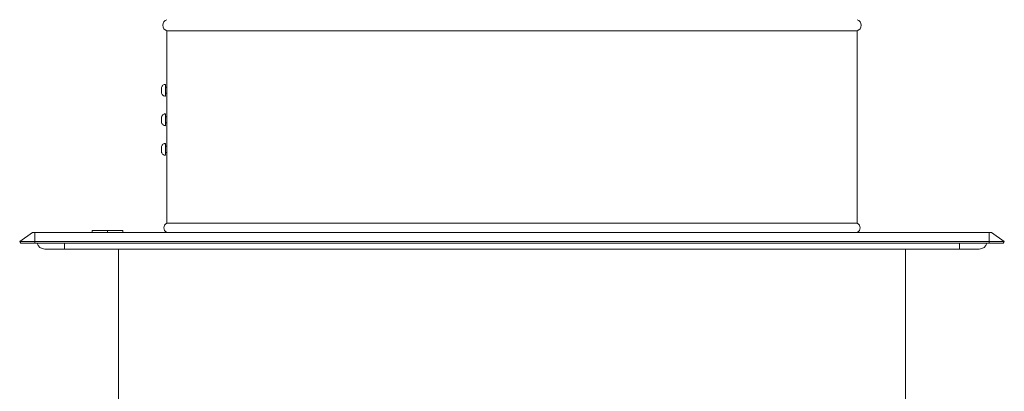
# Model space of a CAD drawing. Header units: millimetres. Extents: x -8040 to 8760, y -10081 to -7111.
# Tile 10 of 22: x 5442 to 5517, y -7731 to -7702. Entities that reach past the tile are written whole.
import ezdxf

# ---------------------------------------------------------------- set-up
doc = ezdxf.new("R2010")
doc.units = ezdxf.units.MM
doc.layers.add('PG_WIDOKOWE_CIENKIE', color=1, linetype='Continuous', lineweight=18)
doc.layers.add('PG_WYPOSAŻENIE', color=1, linetype='Continuous', lineweight=18)

# ---------------------------------------------------------------- blocks, each defined once
blk = doc.blocks.new('Darco')
at = {"extrusion": (0, 1, 0)}
for p, q in [((218.748, -885.198), (183.658, -885.198)), ((183.658, -885.198), (183.658, -888.05)), ((218.748, -885.198), (218.748, -894.974)), ((183.589, -888.06), (183.659, -888.06)), ((183.589, -888.37), (183.659, -888.37)), ((183.658, -888.38), (183.658, -889.55)), ((183.589, -889.56), (183.659, -889.56)), ((183.589, -889.87), (183.659, -889.87)), ((183.658, -889.88), (183.658, -891.05)), ((183.589, -891.06), (183.659, -891.06)), ((183.589, -891.37), (183.659, -891.37)), ((183.658, -891.38), (183.658, -894.974)), ((183.658, -894.974), (201.203, -894.974)), ((201.203, -894.974), (218.748, -894.974)), ((176.838, -895.432), (176.182, -895.891)), ((176.838, -895.432), (176.953, -895.432)), ((176.953, -895.432), (176.953, -895.891)), ((176.953, -895.432), (225.453, -895.432)), ((179.861, -895.432), (179.861, -895.332)), ((180.643, -895.432), (180.643, -895.332)), ((181.425, -895.432), (181.425, -895.332)), ((225.453, -895.432), (225.453, -895.891)), ((225.453, -895.432), (225.569, -895.432)), ((225.569, -895.432), (226.225, -895.891)), ((176.182, -895.891), (176.239, -895.973)), ((176.182, -895.891), (176.953, -895.891)), ((176.239, -895.973), (176.953, -895.973)), ((176.953, -895.891), (176.953, -895.973)), ((176.953, -895.891), (225.453, -895.891)), ((176.953, -895.973), (225.453, -895.973)), ((178.453, -896.282), (178.453, -895.973)), ((223.953, -896.282), (223.953, -895.973)), ((225.453, -895.891), (225.453, -895.973)), ((225.453, -895.891), (226.225, -895.891)), ((225.453, -895.973), (226.167, -895.973)), ((226.225, -895.891), (226.167, -895.973)), ((178.453, -896.282), (177.453, -896.282)), ((178.453, -896.282), (223.953, -896.282)), ((224.953, -896.282), (223.953, -896.282))]:
    blk.add_line(p, q, dxfattribs=at)
for centre, radius, start, end in [((183.758, -884.915), 0.3, 109.4712, 250.5288), ((218.648, -884.915), 0.3, 289.4712, 70.5288), ((183.758, -895.203), 0.25, 113.5782, 246.4218), ((218.648, -895.203), 0.25, 293.5782, 66.4218), ((177.453, -895.882), 0.4, 193.1437, 270), ((224.953, -895.882), 0.4, 270, 346.8563)]:
    blk.add_arc(centre, radius, start, end)
for centre, major_axis, start_param, end_param in [((183.589, -888.215), (0, -0.3), 2.113749, 4.712389), ((183.589, -888.215), (0, 0.155), 0, 3.141593), ((183.589, -888.215), (0, -0.3), 4.712389, 7.311029), ((183.589, -889.715), (0, -0.3), 2.113749, 4.712389), ((183.589, -889.715), (0, 0.155), 0, 3.141593), ((183.589, -889.715), (0, -0.3), 4.712389, 7.311029), ((183.589, -891.215), (0, -0.3), 2.113749, 4.712389), ((183.589, -891.215), (0, 0.155), 0, 3.141593), ((183.589, -891.215), (0, -0.3), 4.712389, 7.311029)]:
    blk.add_ellipse(centre, major_axis=major_axis, ratio=0.000142, start_param=start_param, end_param=end_param)
for points, knots in [([(183.589, -888.515), (183.568, -888.515), (183.546, -888.511), (183.505, -888.498), (183.486, -888.487), (183.452, -888.462), (183.437, -888.446), (183.413, -888.411), (183.403, -888.392), (183.394, -888.361), (183.392, -888.351), (183.39, -888.335), (183.39, -888.33), (183.389, -888.322), (183.389, -888.32), (183.389, -888.318), (183.389, -888.318), (183.389, -888.317), (183.389, -888.317), (183.389, -888.317), (183.389, -888.316), (183.389, -888.316), (183.389, -888.316), (183.389, -888.315), (183.389, -888.315), (183.389, -888.315), (183.389, -888.315), (183.389, -888.313), (183.389, -888.311), (183.389, -888.305), (183.389, -888.299), (183.389, -888.284), (183.389, -888.276), (183.389, -888.258), (183.389, -888.248), (183.389, -888.227), (183.389, -888.216), (183.389, -888.195), (183.389, -888.185), (183.389, -888.165), (183.389, -888.156), (183.389, -888.14), (183.389, -888.133), (183.389, -888.123), (183.389, -888.119), (183.389, -888.116), (183.389, -888.115), (183.389, -888.114), (183.389, -888.114), (183.389, -888.114), (183.389, -888.113), (183.389, -888.113), (183.389, -888.113), (183.389, -888.111), (183.389, -888.11), (183.389, -888.108), (183.389, -888.107), (183.39, -888.103), (183.39, -888.1), (183.391, -888.087), (183.393, -888.077), (183.4, -888.047), (183.408, -888.027), (183.431, -887.991), (183.445, -887.974), (183.478, -887.947), (183.497, -887.936), (183.537, -887.921), (183.558, -887.916), (183.582, -887.915), (183.586, -887.915), (183.589, -887.915)], [0, 0, 0, 0, 0.648583, 0.648583, 1.28545, 1.28545, 1.922737, 1.922737, 2.560009, 2.560009, 2.875558, 2.875558, 3.034935, 3.034935, 3.094739, 3.094739, 3.104241, 3.104241, 3.112296, 3.112296, 3.120401, 3.120401, 3.136786, 3.136786, 3.168907, 3.168907, 3.241284, 3.241284, 3.459508, 3.459508, 3.801847, 3.801847, 4.121441, 4.121441, 4.440501, 4.440501, 4.759365, 4.759365, 5.078184, 5.078184, 5.397021, 5.397021, 5.715967, 5.715967, 6.035345, 6.035345, 6.19611, 6.19611, 6.213544, 6.213544, 6.221637, 6.221637, 6.229726, 6.229726, 6.262572, 6.262572, 6.294588, 6.294588, 6.390632, 6.390632, 6.679389, 6.679389, 7.323547, 7.323547, 7.960565, 7.960565, 8.597847, 8.597847, 9.235119, 9.235119, 9.33575, 9.33575, 9.33575, 9.33575]), ([(183.658, -888.05), (183.658, -888.05), (183.658, -888.051), (183.659, -888.055), (183.659, -888.058), (183.659, -888.067), (183.659, -888.072), (183.659, -888.084), (183.659, -888.091), (183.659, -888.106), (183.659, -888.114), (183.659, -888.132), (183.659, -888.142), (183.659, -888.162), (183.659, -888.173), (183.659, -888.194), (183.659, -888.205), (183.659, -888.215)], [7.483251, 7.483251, 7.483251, 7.483251, 7.769212, 7.769212, 8.079981, 8.079981, 8.390749, 8.390749, 8.701518, 8.701518, 9.012286, 9.012286, 9.323055, 9.323055, 9.633823, 9.633823, 9.944592, 9.944592, 9.944592, 9.944592]), ([(183.659, -888.215), (183.659, -888.225), (183.659, -888.236), (183.659, -888.257), (183.659, -888.268), (183.659, -888.288), (183.659, -888.298), (183.659, -888.316), (183.659, -888.324), (183.659, -888.339), (183.659, -888.346), (183.659, -888.358), (183.659, -888.363), (183.659, -888.372), (183.659, -888.375), (183.658, -888.379), (183.658, -888.38), (183.658, -888.38)], [0, 0, 0, 0, 0.310768, 0.310768, 0.621537, 0.621537, 0.932305, 0.932305, 1.243074, 1.243074, 1.553842, 1.553842, 1.864611, 1.864611, 2.175379, 2.175379, 2.461341, 2.461341, 2.461341, 2.461341]), ([(183.589, -890.015), (183.568, -890.015), (183.546, -890.011), (183.505, -889.998), (183.486, -889.987), (183.452, -889.962), (183.437, -889.946), (183.413, -889.911), (183.403, -889.892), (183.394, -889.861), (183.392, -889.851), (183.39, -889.835), (183.39, -889.83), (183.389, -889.822), (183.389, -889.82), (183.389, -889.818), (183.389, -889.818), (183.389, -889.817), (183.389, -889.817), (183.389, -889.817), (183.389, -889.816), (183.389, -889.816), (183.389, -889.816), (183.389, -889.815), (183.389, -889.815), (183.389, -889.815), (183.389, -889.815), (183.389, -889.813), (183.389, -889.811), (183.389, -889.805), (183.389, -889.799), (183.389, -889.784), (183.389, -889.776), (183.389, -889.758), (183.389, -889.748), (183.389, -889.727), (183.389, -889.716), (183.389, -889.695), (183.389, -889.685), (183.389, -889.665), (183.389, -889.656), (183.389, -889.64), (183.389, -889.633), (183.389, -889.623), (183.389, -889.619), (183.389, -889.616), (183.389, -889.615), (183.389, -889.614), (183.389, -889.614), (183.389, -889.614), (183.389, -889.613), (183.389, -889.613), (183.389, -889.613), (183.389, -889.611), (183.389, -889.61), (183.389, -889.608), (183.389, -889.607), (183.39, -889.603), (183.39, -889.6), (183.391, -889.587), (183.393, -889.577), (183.4, -889.547), (183.408, -889.527), (183.431, -889.491), (183.445, -889.474), (183.478, -889.447), (183.497, -889.436), (183.537, -889.421), (183.558, -889.416), (183.582, -889.415), (183.586, -889.415), (183.589, -889.415)], [0, 0, 0, 0, 0.648583, 0.648583, 1.28545, 1.28545, 1.922737, 1.922737, 2.560009, 2.560009, 2.875558, 2.875558, 3.034935, 3.034935, 3.094739, 3.094739, 3.104241, 3.104241, 3.112296, 3.112296, 3.120401, 3.120401, 3.136786, 3.136786, 3.168907, 3.168907, 3.241284, 3.241284, 3.459508, 3.459508, 3.801847, 3.801847, 4.121441, 4.121441, 4.440501, 4.440501, 4.759365, 4.759365, 5.078184, 5.078184, 5.397021, 5.397021, 5.715967, 5.715967, 6.035345, 6.035345, 6.19611, 6.19611, 6.213544, 6.213544, 6.221637, 6.221637, 6.229726, 6.229726, 6.262572, 6.262572, 6.294588, 6.294588, 6.390632, 6.390632, 6.679389, 6.679389, 7.323547, 7.323547, 7.960565, 7.960565, 8.597847, 8.597847, 9.235119, 9.235119, 9.33575, 9.33575, 9.33575, 9.33575]), ([(183.658, -889.55), (183.658, -889.55), (183.658, -889.551), (183.659, -889.555), (183.659, -889.558), (183.659, -889.567), (183.659, -889.572), (183.659, -889.584), (183.659, -889.591), (183.659, -889.606), (183.659, -889.614), (183.659, -889.632), (183.659, -889.642), (183.659, -889.662), (183.659, -889.673), (183.659, -889.694), (183.659, -889.705), (183.659, -889.715)], [7.483251, 7.483251, 7.483251, 7.483251, 7.769212, 7.769212, 8.079981, 8.079981, 8.390749, 8.390749, 8.701518, 8.701518, 9.012286, 9.012286, 9.323055, 9.323055, 9.633823, 9.633823, 9.944592, 9.944592, 9.944592, 9.944592]), ([(183.659, -889.715), (183.659, -889.725), (183.659, -889.736), (183.659, -889.757), (183.659, -889.768), (183.659, -889.788), (183.659, -889.798), (183.659, -889.816), (183.659, -889.824), (183.659, -889.839), (183.659, -889.846), (183.659, -889.858), (183.659, -889.863), (183.659, -889.872), (183.659, -889.875), (183.658, -889.879), (183.658, -889.88), (183.658, -889.88)], [0, 0, 0, 0, 0.310768, 0.310768, 0.621537, 0.621537, 0.932305, 0.932305, 1.243074, 1.243074, 1.553842, 1.553842, 1.864611, 1.864611, 2.175379, 2.175379, 2.461341, 2.461341, 2.461341, 2.461341]), ([(183.589, -891.515), (183.568, -891.515), (183.546, -891.511), (183.505, -891.498), (183.486, -891.487), (183.452, -891.462), (183.437, -891.446), (183.413, -891.411), (183.403, -891.392), (183.394, -891.361), (183.392, -891.351), (183.39, -891.335), (183.39, -891.33), (183.389, -891.322), (183.389, -891.32), (183.389, -891.318), (183.389, -891.318), (183.389, -891.317), (183.389, -891.317), (183.389, -891.317), (183.389, -891.316), (183.389, -891.316), (183.389, -891.316), (183.389, -891.315), (183.389, -891.315), (183.389, -891.315), (183.389, -891.315), (183.389, -891.313), (183.389, -891.311), (183.389, -891.305), (183.389, -891.299), (183.389, -891.284), (183.389, -891.276), (183.389, -891.258), (183.389, -891.248), (183.389, -891.227), (183.389, -891.216), (183.389, -891.195), (183.389, -891.185), (183.389, -891.165), (183.389, -891.156), (183.389, -891.14), (183.389, -891.133), (183.389, -891.123), (183.389, -891.119), (183.389, -891.116), (183.389, -891.115), (183.389, -891.114), (183.389, -891.114), (183.389, -891.114), (183.389, -891.113), (183.389, -891.113), (183.389, -891.113), (183.389, -891.111), (183.389, -891.11), (183.389, -891.108), (183.389, -891.107), (183.39, -891.103), (183.39, -891.1), (183.391, -891.087), (183.393, -891.077), (183.4, -891.047), (183.408, -891.027), (183.431, -890.991), (183.445, -890.974), (183.478, -890.947), (183.497, -890.936), (183.537, -890.921), (183.558, -890.916), (183.582, -890.915), (183.586, -890.915), (183.589, -890.915)], [0, 0, 0, 0, 0.648583, 0.648583, 1.28545, 1.28545, 1.922737, 1.922737, 2.560009, 2.560009, 2.875558, 2.875558, 3.034935, 3.034935, 3.094739, 3.094739, 3.104241, 3.104241, 3.112296, 3.112296, 3.120401, 3.120401, 3.136786, 3.136786, 3.168907, 3.168907, 3.241284, 3.241284, 3.459508, 3.459508, 3.801847, 3.801847, 4.121441, 4.121441, 4.440501, 4.440501, 4.759365, 4.759365, 5.078184, 5.078184, 5.397021, 5.397021, 5.715967, 5.715967, 6.035345, 6.035345, 6.19611, 6.19611, 6.213544, 6.213544, 6.221637, 6.221637, 6.229726, 6.229726, 6.262572, 6.262572, 6.294588, 6.294588, 6.390632, 6.390632, 6.679389, 6.679389, 7.323547, 7.323547, 7.960565, 7.960565, 8.597847, 8.597847, 9.235119, 9.235119, 9.33575, 9.33575, 9.33575, 9.33575]), ([(183.658, -891.05), (183.658, -891.05), (183.658, -891.051), (183.659, -891.055), (183.659, -891.058), (183.659, -891.067), (183.659, -891.072), (183.659, -891.084), (183.659, -891.091), (183.659, -891.106), (183.659, -891.114), (183.659, -891.132), (183.659, -891.142), (183.659, -891.162), (183.659, -891.173), (183.659, -891.194), (183.659, -891.205), (183.659, -891.215)], [7.483251, 7.483251, 7.483251, 7.483251, 7.769212, 7.769212, 8.079981, 8.079981, 8.390749, 8.390749, 8.701518, 8.701518, 9.012286, 9.012286, 9.323055, 9.323055, 9.633823, 9.633823, 9.944592, 9.944592, 9.944592, 9.944592]), ([(183.659, -891.215), (183.659, -891.225), (183.659, -891.236), (183.659, -891.257), (183.659, -891.268), (183.659, -891.288), (183.659, -891.298), (183.659, -891.316), (183.659, -891.324), (183.659, -891.339), (183.659, -891.346), (183.659, -891.358), (183.659, -891.363), (183.659, -891.372), (183.659, -891.375), (183.658, -891.379), (183.658, -891.38), (183.658, -891.38)], [0, 0, 0, 0, 0.310768, 0.310768, 0.621537, 0.621537, 0.932305, 0.932305, 1.243074, 1.243074, 1.553842, 1.553842, 1.864611, 1.864611, 2.175379, 2.175379, 2.461341, 2.461341, 2.461341, 2.461341]), ([(179.861, -895.332), (179.861, -895.332), (179.869, -895.332), (179.902, -895.332), (179.926, -895.332), (180.019, -895.332), (180.106, -895.332), (180.336, -895.332), (180.484, -895.332), (180.643, -895.332)], [-1.359369, -1.359369, -1.359369, -1.359369, -1.133792, -1.133792, -0.913977, -0.913977, -0.504213, -0.504213, 0, 0, 0, 0]), ([(180.643, -895.332), (180.709, -895.332), (180.778, -895.332), (180.905, -895.332), (180.964, -895.332), (181.079, -895.332), (181.134, -895.332), (181.223, -895.332), (181.265, -895.332), (181.339, -895.332), (181.366, -895.332), (181.415, -895.332), (181.425, -895.332), (181.425, -895.332)], [-1.307038, -1.307038, -1.307038, -1.307038, -1.034926, -1.034926, -0.805647, -0.805647, -0.584772, -0.584772, -0.419239, -0.419239, -0.25432, -0.25432, 0, 0, 0, 0])]:
    blk.add_open_spline(points, degree=3, knots=knots)

msp = doc.modelspace()

# ---------------------------------------------------------------- linework, layer by layer
at = {"layer": 'PG_WIDOKOWE_CIENKIE', "color": 18, "true_color": 0x000000}
for p, q in [((5449.833, -8731.743), (5449.833, -7719.828)), ((5509.833, -8731.743), (5509.833, -7719.828))]:
    msp.add_line(p, q, dxfattribs=at)

# ---------------------------------------------------------------- block references
at = {"layer": 'PG_WYPOSAŻENIE', "color": 18, "true_color": 0x000000, "xscale": 1.5, "yscale": 1.5, "zscale": 1.5}
msp.add_blockref('Darco', (5178.028, -6375.405), dxfattribs=at)

doc.saveas('drawing.dxf')
